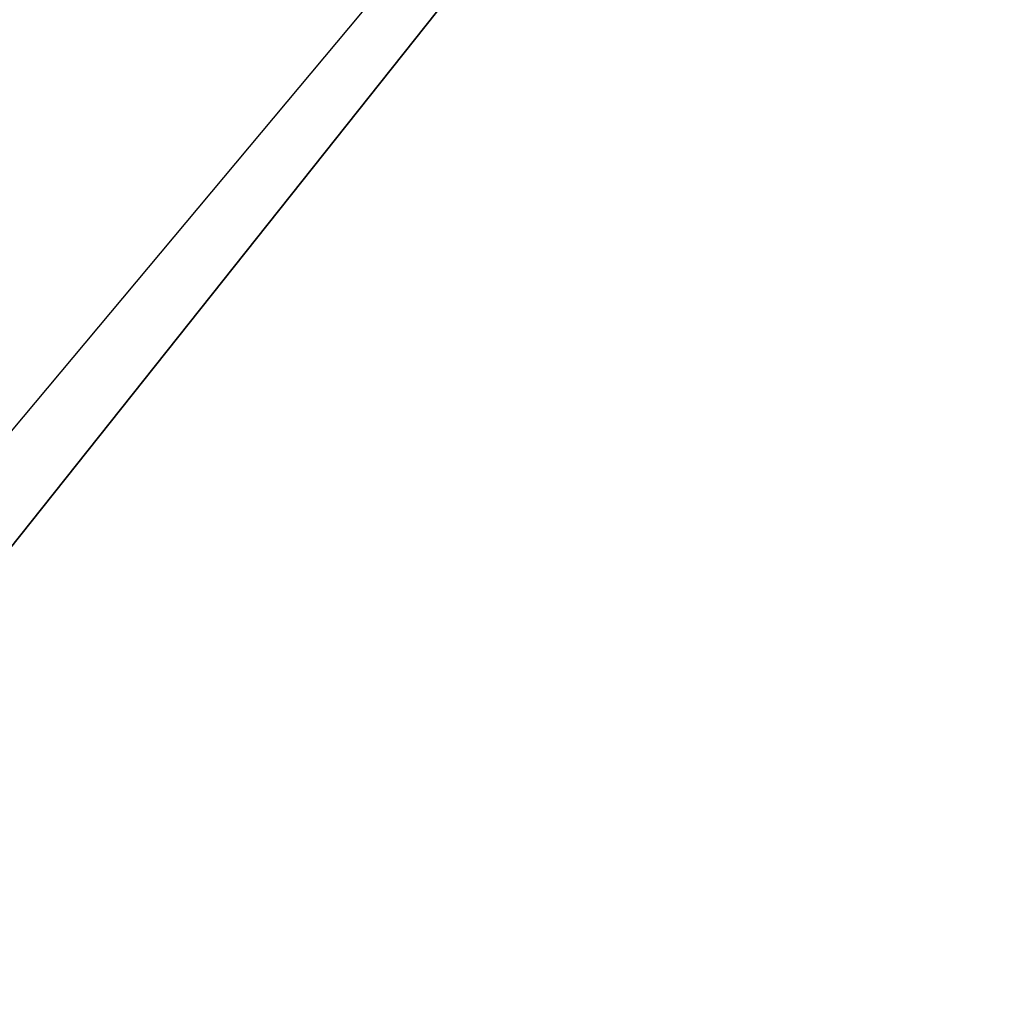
# Model space of a CAD drawing. Extents: x -60 to 60, y -3 to 0.
# Tile 197 of 256: x -18.699589 to -18.699376, y -1.615609 to -1.615395. Entities that reach past the tile are written whole.
import ezdxf

# ---------------------------------------------------------------- set-up
doc = ezdxf.new("R2010")
doc.units = 0
doc.header["$LTSCALE"] = 2.54
doc.layers.get('0').update_dxf_attribs({"linetype": 'CONTINUOUS'})

# ---------------------------------------------------------------- blocks, each defined once
blk = doc.blocks.new('LINEO-LED_STL')
at = {"color": 0}
for p, q in [((-18.69918518, -1.61499996, 43.40226746), (-19.23043976, -2.25, 43.38991394)), ((-18.69918518, -1.61499996, 43.40226746), (-19.23043976, -2.25, 43.38991394)), ((-18.69918518, -1.61499996, 3.4042511), (-19.23043976, -2.25, 3.41660271)), ((-18.69918518, -1.61499996, 3.4042511), (-19.23043976, -2.25, 3.41660271)), ((-18.69918518, -1.61499996, 4.12428856), (-19.20414429, -2.25, 4.13612137)), ((-18.69918518, -1.61499996, 4.12428856), (-19.20414429, -2.25, 4.13612137)), ((-19.20414429, -2.25, 42.6703949), (-18.69918518, -1.61499996, 42.68222961)), ((-19.20414429, -2.25, 42.6703949), (-18.69918518, -1.61499996, 42.68222961))]:
    blk.add_line(p, q, dxfattribs=at)

msp = doc.modelspace()

# ---------------------------------------------------------------- block references
at = {"color": 0}
msp.add_blockref('LINEO-LED_STL', (0, 0), dxfattribs=at)

doc.saveas('drawing.dxf')
